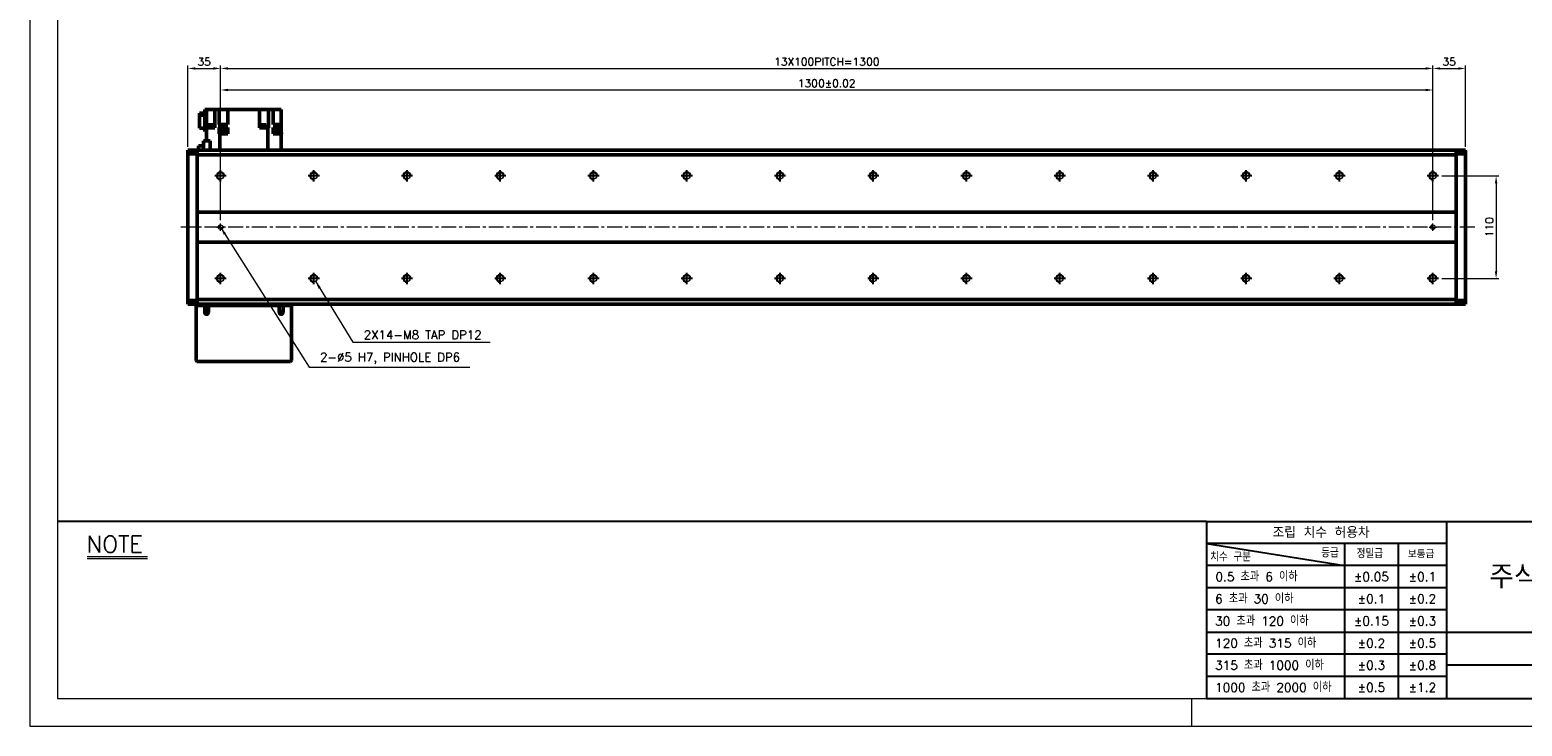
# Model space of a CAD drawing. Header units: millimetres. Extents: x 46547 to 49038, y 6223 to 10291.
# Tile 1 of 5: x 46547 to 48147, y 8529 to 9275. Entities that reach past the tile are written whole.
import ezdxf

# ---------------------------------------------------------------- set-up
doc = ezdxf.new("R2010")
doc.units = ezdxf.units.MM
doc.header["$LTSCALE"] = 0.5
doc.linetypes.add('CENTER', pattern=[50.8, 31.75, -6.35, 6.35, -6.35])
doc.layers.get('0').update_dxf_attribs({"lineweight": 20})
for name, color, linetype, lineweight in [('1', 1, 'CENTER', 13), ('4', 4, 'Continuous', 13), ('외형선(ISO)', 7, 'Continuous', 50)]:
    doc.layers.add(name, color=color, linetype=linetype, lineweight=lineweight)
for name, color, linetype in [('3', 3, 'Continuous'), ('C', 1, 'CENTER'), ('DIM', 4, 'Continuous')]:
    doc.layers.add(name, color=color, linetype=linetype)
doc.styles.add('DSR TEXT', font='romans.shx', dxfattribs={"bigfont": 'whgtxt.shx'})
doc.styles.get("Standard").update_dxf_attribs({"font": 'romans.shx', "bigfont": 'whgtxt.shx'})
doc.dimstyles.new('DSR', dxfattribs={"dimscale": 2, "dimtxt": 3, "dimasz": 3, "dimexe": 0.5, "dimexo": 0.5, "dimgap": 0.5, "dimtad": 1, "dimdsep": 46, "dimtxsty": 'Standard', "dimcen": 2.5, "dimclrd": 4, "dimclre": 4, "dimclrt": 2, "dimadec": 0, "dimazin": 2, "dimtfac": 1, "dimtmove": 0, "dimatfit": 3, "dimfxl": 0, "dimlwd": -1, "dimlwe": -1, "dimarcsym": 0})

# ---------------------------------------------------------------- blocks, each defined once
blk = doc.blocks.new('A$C13F00394')
for p, q in [((-202.34, 25.67), (-191.42, 25.67)), ((-202.34, 25.3), (-191.42, 25.3))]:
    blk.add_line(p, q)
at = {"layer": '3'}
for p, q in [((0, 32), (-207.68, 32)), ((0, 32), (202.32, 32)), ((0, 32), (0, 0)), ((43.43, 32), (43.43, 0)), ((0, 28), (25, 24)), ((43.43, 28), (0, 28)), ((25, 28), (25, 0)), ((34.7, 28), (34.7, 0)), ((43.43, 24), (0, 24)), ((43.43, 20), (0, 20)), ((43.43, 16), (0, 16)), ((0, 12), (129.32, 12)), ((43.43, 8), (0, 8)), ((97.32, 6), (43.43, 6)), ((43.43, 4), (0, 4)), ((0, 0), (202.32, 0))]:
    blk.add_line(p, q, dxfattribs=at)
at = {"color": 0, "style": 'DSR TEXT'}
for s, height, p in [('조립 치수 허용차', 2, (11.97, 29.02)), ('등급', 1.5, (20.77, 25.52)), ('정밀급', 1.5, (27.18, 25.37)), ('치수 구분', 1.5, (0.69, 24.78)), ('보통급', 1.3, (36.41, 25.38)), (' 0.5 초과 6 이하', 1.6, (0.56, 21.19)), (' 6 초과 30 이하', 1.6, (0.49, 17.19)), (' 30 초과 120 이하', 1.6, (0.49, 13.19)), (' 120 초과 315 이하', 1.6, (0.49, 9.19)), (' 315 초과 1000 이하', 1.6, (0.49, 5.19)), (' 1000 초과 2000 이하', 1.6, (0.49, 1.19))]:
    blk.add_text(s, height=height, dxfattribs=at).set_placement(p)
at = {"color": 7, "insert": (70.37, 22), "char_height": 4.2, "attachment_point": 5, "style": 'DSR TEXT'}
blk.add_mtext('주식회사 디에스알', dxfattribs=at)
at = {"color": 0, "char_height": 1.6, "attachment_point": 5, "style": 'DSR TEXT'}
for s, insert in [('%%P0.05', (29.85, 22)), ('%%P0.1', (39.07, 22)), ('%%P0.1', (29.85, 18)), ('%%P0.2', (39.07, 18)), ('%%P0.15', (29.85, 14)), ('%%P0.3', (39.07, 14)), ('%%P0.2', (29.85, 10)), ('%%P0.5', (39.07, 10)), ('%%P0.3', (29.85, 6)), ('%%P0.8', (39.07, 6)), ('%%P0.5', (29.85, 2)), ('%%P1.2', (39.07, 2))]:
    blk.add_mtext(s, dxfattribs=dict(at, insert=insert))
at = {"layer": '4', "color": 0, "style": 'DSR TEXT'}
blk.add_text('NOTE', height=3, dxfattribs=at).set_placement((-202.39, 26.38))
blk = doc.blocks.new('A$C1C1952E1')
at = {"color": 1}
blk.add_lwpolyline([(0, 0), (420, 0), (420, 297), (0, 297)], close=True, dxfattribs=at)
at = {"color": 3}
blk.add_lwpolyline([(5, 5), (415, 5), (415, 292), (5, 292)], close=True, dxfattribs=at)
blk = doc.blocks.new('A$C33E56CC6')
h = blk.add_hatch()
h.set_pattern_fill('ANSI31', color=256, style=0)
h.set_pattern_definition([(45, (-7065.45672, -6508.5399), (-0.0883883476, 0.0883883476), [])])
h.paths.add_polyline_path([(4, 6.5, 0.414214), (1.5, 4), (4, 4)])
h.paths.add_polyline_path([(6.5, 4), (4, 4), (4, 1.5, 0.414214)])
blk.add_circle((4, 4), 2.5)
at = {"layer": '1'}
for p, q in [((0, 4), (8, 4)), ((4, 0), (4, 8))]:
    blk.add_line(p, q, dxfattribs=at)
blk = doc.blocks.new('tap8')
blk.add_circle((0, 0), 3.4)
at = {"layer": 'C', "color": 1, "linetype": 'CENTER'}
for p, q in [((-6, 0), (6, 0)), ((0, -6), (0, 6))]:
    blk.add_line(p, q, dxfattribs=at)
at = {"layer": 'DIM', "color": 3}
blk.add_arc((0, 0), 4, 263.8455, 189.4314, dxfattribs=at)
blk = doc.blocks.new('*D112')
at = {"color": 1, "linetype": 'ByBlock'}
for p, q in [((48060.8, 9118.8), (48122, 9118.8)), ((48119, 9111), (48119, 9016.6)), ((48060.8, 9008.8), (48122, 9008.8))]:
    blk.add_line(p, q, dxfattribs=at)
at = {"color": 1}
for points in [[(48117.7, 9111), (48120.3, 9111), (48119, 9118.8)], [(48117.7, 9016.6), (48120.3, 9016.6), (48119, 9008.8)]]:
    blk.add_solid(points, dxfattribs=at)
at = {"layer": 'Defpoints', "color": 0}
for p in [(48057.2, 9118.8), (48057.2, 9008.8), (48119, 9008.8)]:
    blk.add_point(p, dxfattribs=at)
at = {"color": 3, "insert": (48111.8, 9063.8), "char_height": 8.4, "attachment_point": 5, "rotation": 90, "style": 'DSR TEXT'}
blk.add_mtext('110', dxfattribs=at)
blk = doc.blocks.new('*D113')
at = {"color": 1, "linetype": 'ByBlock'}
for p, q in [((46716.2, 9149.9), (46716.2, 9237)), ((46724, 9234), (46743.4, 9234)), ((46751.2, 9128.5), (46751.2, 9237))]:
    blk.add_line(p, q, dxfattribs=at)
at = {"color": 1}
for points in [[(46724, 9235.3), (46724, 9232.7), (46716.2, 9234)], [(46743.4, 9235.3), (46743.4, 9232.7), (46751.2, 9234)]]:
    blk.add_solid(points, dxfattribs=at)
at = {"layer": 'Defpoints', "color": 0}
for p in [(46751.2, 9234), (46716.2, 9146.3), (46751.2, 9124.9)]:
    blk.add_point(p, dxfattribs=at)
at = {"color": 3, "insert": (46733.7, 9241.2), "char_height": 8.4, "attachment_point": 5, "style": 'DSR TEXT'}
blk.add_mtext('35', dxfattribs=at)
blk = doc.blocks.new('*D114')
at = {"color": 1, "linetype": 'ByBlock'}
for p, q in [((46751.2, 9128.5), (46751.2, 9237)), ((46759, 9234), (48043.4, 9234)), ((48051.2, 9128.5), (48051.2, 9237))]:
    blk.add_line(p, q, dxfattribs=at)
at = {"color": 1}
for points in [[(46759, 9235.3), (46759, 9232.7), (46751.2, 9234)], [(48043.4, 9235.3), (48043.4, 9232.7), (48051.2, 9234)]]:
    blk.add_solid(points, dxfattribs=at)
at = {"layer": 'Defpoints', "color": 0}
for p in [(48051.2, 9234), (46751.2, 9124.9), (48051.2, 9124.9)]:
    blk.add_point(p, dxfattribs=at)
at = {"color": 3, "insert": (47401.2, 9241.2), "char_height": 8.4, "attachment_point": 5, "style": 'DSR TEXT'}
blk.add_mtext('13X100PITCH=1300', dxfattribs=at)
blk = doc.blocks.new('*D115')
at = {"color": 1, "linetype": 'ByBlock'}
for p, q in [((48051.2, 9128.5), (48051.2, 9237)), ((48059, 9234), (48078.4, 9234)), ((48086.2, 9149.9), (48086.2, 9237))]:
    blk.add_line(p, q, dxfattribs=at)
at = {"color": 1}
for points in [[(48059, 9235.3), (48059, 9232.7), (48051.2, 9234)], [(48078.4, 9235.3), (48078.4, 9232.7), (48086.2, 9234)]]:
    blk.add_solid(points, dxfattribs=at)
at = {"layer": 'Defpoints', "color": 0}
for p in [(48086.2, 9234), (48086.2, 9146.3), (48051.2, 9124.9)]:
    blk.add_point(p, dxfattribs=at)
at = {"color": 3, "insert": (48068.7, 9241.2), "char_height": 8.4, "attachment_point": 5, "style": 'DSR TEXT'}
blk.add_mtext('35', dxfattribs=at)
blk = doc.blocks.new('*D116')
at = {"color": 1, "linetype": 'ByBlock'}
for p, q in [((46751.2, 9071.4), (46751.2, 9213.9)), ((46759, 9210.9), (48043.4, 9210.9)), ((48051.2, 9071.4), (48051.2, 9213.9))]:
    blk.add_line(p, q, dxfattribs=at)
at = {"color": 1}
for points in [[(46759, 9212.2), (46759, 9209.6), (46751.2, 9210.9)], [(48043.4, 9212.2), (48043.4, 9209.6), (48051.2, 9210.9)]]:
    blk.add_solid(points, dxfattribs=at)
at = {"layer": 'Defpoints', "color": 0}
for p in [(48051.2, 9210.9), (46751.2, 9067.8), (48051.2, 9067.8)]:
    blk.add_point(p, dxfattribs=at)
at = {"color": 3, "insert": (47401.2, 9218.1), "char_height": 8.4, "attachment_point": 5, "style": 'DSR TEXT'}
blk.add_mtext('1300%%P0.02', dxfattribs=at)

msp = doc.modelspace()

# ---------------------------------------------------------------- linework, layer by layer
at = {"color": 1}
msp.add_line((47792.37032, 8558.65502), (47792.37032, 8528.99552), dxfattribs=at)
at = {"layer": '1'}
msp.add_line((48096.15234, 9063.84756), (46706.15234, 9063.84756), dxfattribs=at)
at = {"layer": '3'}
msp.add_line((47808.28287, 8558.65502), (49008.40982, 8558.65502), dxfattribs=at)
at = {"layer": '외형선(ISO)'}
for p, q in [((46734.15234, 9186.15315), (46728.65234, 9186.15315)), ((46728.65234, 9186.15315), (46728.65234, 9183.83763)), ((46734.15234, 9189.84756), (46736.15234, 9189.84756)), ((46734.15234, 9189.84756), (46734.15234, 9166.34756)), ((46736.15234, 9189.84756), (46736.15234, 9170.34756)), ((46740.55234, 9189.84756), (46736.15234, 9189.84756)), ((46745.05234, 9189.84756), (46740.55234, 9189.84756)), ((46749.81967, 9189.84756), (46745.05234, 9189.84756)), ((46745.05234, 9189.84756), (46745.05234, 9170.34756)), ((46749.81967, 9189.84756), (46749.83039, 9189.84756)), ((46749.83039, 9173.84756), (46749.83039, 9189.84756)), ((46749.83039, 9189.84756), (46754.95234, 9189.84756)), ((46758.95234, 9189.84756), (46754.95234, 9189.84756)), ((46758.95234, 9189.84756), (46792.85234, 9189.84756)), ((46758.95234, 9173.84756), (46758.95234, 9189.84756)), ((46792.85234, 9170.34756), (46792.85234, 9189.84756)), ((46797.35234, 9189.84756), (46792.85234, 9189.84756)), ((46797.35234, 9189.84756), (46802.51945, 9189.84756)), ((46807.59618, 9189.84756), (46802.51945, 9189.84756)), ((46802.51945, 9170.34756), (46802.51945, 9189.84756)), ((46807.59618, 9189.84756), (46807.75234, 9189.84756)), ((46807.75234, 9173.84756), (46807.75234, 9189.84756)), ((46811.75234, 9189.84756), (46807.75234, 9189.84756)), ((46811.75234, 9189.84756), (46816.15234, 9189.84756)), ((46816.15234, 9189.84756), (46816.15234, 9173.84756)), ((46728.65234, 9183.83763), (46734.15234, 9183.83763)), ((46728.65234, 9183.83763), (46728.65234, 9169.94198)), ((46728.65234, 9169.94198), (46734.15234, 9169.94198)), ((46736.15234, 9156.49756), (46736.15234, 9170.34756)), ((46736.15234, 9170.34756), (46744.70849, 9170.34756)), ((46737.5914, 9170.84756), (46743.5914, 9170.84756)), ((46737.5914, 9170.84756), (46737.5914, 9170.34756)), ((46737.6414, 9171.54756), (46743.5414, 9171.54756)), ((46737.6414, 9171.54756), (46737.6414, 9170.84756)), ((46737.8414, 9173.54756), (46743.3414, 9173.54756)), ((46737.8414, 9173.54756), (46737.8414, 9171.54756)), ((46743.3414, 9173.54756), (46743.3414, 9171.54756)), ((46743.5414, 9171.54756), (46743.5414, 9170.84756)), ((46743.5914, 9170.84756), (46743.5914, 9170.34756)), ((46745.05234, 9170.34756), (46744.70849, 9170.34756)), ((46749.83039, 9173.84756), (46750.48615, 9173.84756)), ((46749.83039, 9170.84756), (46749.83039, 9165.84756)), ((46750.48615, 9170.84756), (46749.83039, 9170.84756)), ((46750.48615, 9173.84756), (46758.95234, 9173.84756)), ((46750.48615, 9170.84756), (46750.48615, 9173.84756)), ((46758.95234, 9170.84756), (46750.48615, 9170.84756)), ((46758.95234, 9170.84756), (46758.95234, 9165.84756)), ((46801.81852, 9170.34756), (46792.85234, 9170.34756)), ((46794.35091, 9170.84756), (46800.35091, 9170.84756)), ((46794.35091, 9170.84756), (46794.35091, 9170.34756)), ((46794.40091, 9171.54756), (46800.30091, 9171.54756)), ((46794.40091, 9171.54756), (46794.40091, 9170.84756)), ((46794.60091, 9173.54756), (46800.10091, 9173.54756)), ((46794.60091, 9173.54756), (46794.60091, 9171.54756)), ((46800.10091, 9173.54756), (46800.10091, 9171.54756)), ((46800.30091, 9171.54756), (46800.30091, 9170.84756)), ((46800.35091, 9170.84756), (46800.35091, 9170.34756)), ((46801.81852, 9146.34756), (46801.81852, 9170.34756)), ((46801.81852, 9170.34756), (46802.48501, 9170.34756)), ((46802.51945, 9170.34756), (46802.48501, 9170.34756)), ((46807.75234, 9173.84756), (46816.15234, 9173.84756)), ((46807.75234, 9165.84756), (46807.75234, 9170.84756)), ((46816.15234, 9170.84756), (46807.75234, 9170.84756)), ((46816.15234, 9170.84756), (46816.15234, 9173.84756)), ((46816.15234, 9165.84756), (46816.15234, 9170.84756)), ((46732.75234, 9156.49756), (46740.18089, 9156.49756)), ((46732.75234, 9146.34756), (46732.75234, 9156.49756)), ((46734.15234, 9166.34756), (46736.15234, 9166.34756)), ((46735.93244, 9164.84756), (46736.15234, 9164.84756)), ((46735.93244, 9163.84756), (46735.93244, 9164.84756)), ((46736.15234, 9163.84756), (46735.93244, 9163.84756)), ((46740.18089, 9156.49756), (46740.18089, 9146.34756)), ((46749.8277, 9165.84756), (46749.8277, 9163.84756)), ((46749.83039, 9165.84756), (46749.8277, 9165.84756)), ((46749.8277, 9163.84756), (46750.48615, 9163.84756)), ((46750.94172, 9165.84756), (46749.83039, 9165.84756)), ((46750.48615, 9163.84756), (46753.16779, 9163.84756)), ((46750.48615, 9163.84756), (46750.48615, 9146.34756)), ((46750.64172, 9164.84756), (46758.24172, 9164.84756)), ((46750.64172, 9163.84756), (46750.64172, 9164.84756)), ((46750.94172, 9167.44756), (46757.94172, 9167.44756)), ((46750.94172, 9164.84756), (46750.94172, 9167.44756)), ((46755.71564, 9163.84756), (46753.16779, 9163.84756)), ((46755.71564, 9163.84756), (46758.95376, 9163.84756)), ((46757.94172, 9164.84756), (46757.94172, 9167.44756)), ((46757.94172, 9165.84756), (46758.95234, 9165.84756)), ((46758.24172, 9163.84756), (46758.24172, 9164.84756)), ((46758.95376, 9165.84756), (46758.95234, 9165.84756)), ((46758.95376, 9165.84756), (46758.95376, 9163.84756)), ((46807.71328, 9163.84756), (46807.71328, 9165.84756)), ((46807.75234, 9165.84756), (46807.71328, 9165.84756)), ((46807.71328, 9163.84756), (46816.15234, 9163.84756)), ((46807.75234, 9165.84756), (46809.07224, 9165.84756)), ((46808.77224, 9164.84756), (46816.37224, 9164.84756)), ((46808.77224, 9163.84756), (46808.77224, 9164.84756)), ((46809.07224, 9167.44756), (46816.07224, 9167.44756)), ((46809.07224, 9164.84756), (46809.07224, 9167.44756)), ((46816.07224, 9164.84756), (46816.07224, 9167.44756)), ((46816.15234, 9165.84756), (46816.07224, 9165.84756)), ((46816.15234, 9165.84756), (46816.15234, 9164.84756)), ((46816.15234, 9146.34756), (46816.15234, 9163.84756)), ((46816.37224, 9163.84756), (46816.15234, 9163.84756)), ((46816.37224, 9163.84756), (46816.37224, 9164.84756)), ((46716.15234, 9146.34756), (46716.15234, 9145.46888)), ((46726.15234, 9146.34756), (46716.15234, 9146.34756)), ((46716.15234, 9142.34756), (46716.15234, 9145.46888)), ((46716.15234, 9142.34756), (46726.15234, 9142.34756)), ((46716.15234, 8985.34756), (46716.15234, 9142.34756)), ((46726.15234, 9146.34756), (46726.15234, 9145.46889)), ((46726.15234, 9146.34756), (48076.15234, 9146.34756)), ((46726.15234, 9145.46888), (46726.15234, 9146.34756)), ((46726.15234, 9141.34756), (46726.15234, 9145.46889)), ((46726.15234, 9145.46888), (46726.15234, 9142.34756)), ((46726.15234, 9079.84756), (46726.15234, 9141.34756)), ((46726.15234, 9141.34756), (48076.15234, 9141.34756)), ((46727.35234, 9151.17256), (46732.75234, 9151.17256)), ((46727.35234, 9151.17256), (46727.35234, 9146.34756)), ((48076.15234, 9145.46889), (48076.15234, 9146.34756)), ((48076.15234, 9146.34756), (48076.15234, 9145.46889)), ((48076.15234, 9146.34756), (48086.15234, 9146.34756)), ((48076.15234, 9145.46889), (48076.15234, 9141.34756)), ((48076.15234, 9142.34756), (48076.15234, 9145.46889)), ((48076.15234, 9142.34756), (48086.15234, 9142.34756)), ((48076.15234, 9141.34756), (48076.15234, 9079.84756)), ((48086.15234, 9145.46889), (48086.15234, 9146.34756)), ((48086.15234, 9145.46889), (48086.15234, 9142.34756)), ((48086.15234, 9142.34756), (48086.15234, 8985.34756)), ((46726.15234, 9078.99401), (46726.15234, 9079.84756)), ((48076.15234, 9079.84756), (46726.15234, 9079.84756)), ((46726.15234, 9078.64046), (46726.15234, 9078.99401)), ((46726.15234, 9049.05467), (46726.15234, 9078.64046)), ((46726.15234, 9078.64046), (46726.15234, 9049.05467)), ((48076.15234, 9079.84756), (48076.15234, 9078.99401)), ((48076.15234, 9078.99401), (48076.15234, 9078.64046)), ((48076.15234, 9078.64046), (48076.15234, 9049.05467)), ((48076.15234, 9049.05467), (48076.15234, 9078.64046)), ((46726.15234, 9048.70112), (46726.15234, 9049.05467)), ((46726.15234, 9047.84756), (46726.15234, 9048.70112)), ((46726.15234, 8986.34756), (46726.15234, 9047.84756)), ((46726.15234, 9047.84756), (48076.15234, 9047.84756)), ((48076.15234, 9049.05467), (48076.15234, 9048.70112)), ((48076.15234, 9048.70112), (48076.15234, 9047.84756)), ((48076.15234, 9047.84756), (48076.15234, 8986.34756)), ((46726.15234, 8985.34756), (46716.15234, 8985.34756)), ((46716.15234, 8982.22624), (46716.15234, 8985.34756)), ((46716.15234, 8982.22624), (46716.15234, 8981.34756)), ((46726.15234, 8981.34756), (46716.15234, 8981.34756)), ((46725.15234, 8979.84756), (46726.15234, 8979.84756)), ((46725.15234, 8979.84756), (46725.15234, 8920.84756)), ((46726.15234, 8982.22624), (46726.15234, 8986.34756)), ((48076.15234, 8986.34756), (46726.15234, 8986.34756)), ((46726.15234, 8985.34756), (46726.15234, 8982.22624)), ((46726.15234, 8982.22624), (46726.15234, 8981.34756)), ((46726.15234, 8981.34756), (46726.15234, 8982.22624)), ((46726.15234, 8981.34756), (48076.15234, 8981.34756)), ((46726.15234, 8979.84756), (46726.15234, 8981.34756)), ((46726.15234, 8979.84756), (46734.15234, 8979.84756)), ((46734.15234, 8979.84756), (46738.15234, 8979.84756)), ((46734.15234, 8972.34756), (46734.15234, 8979.84756)), ((46738.15234, 8979.84756), (46738.15234, 8972.34756)), ((46738.15234, 8979.84756), (46814.15234, 8979.84756)), ((46814.15234, 8979.84756), (46818.15234, 8979.84756)), ((46814.15234, 8972.34756), (46814.15234, 8979.84756)), ((46818.15234, 8979.84756), (46818.15234, 8972.34756)), ((46818.15234, 8979.84756), (46826.15234, 8979.84756)), ((46826.15234, 8979.84756), (46826.15234, 8981.34756)), ((46826.15234, 8979.84756), (46827.15234, 8979.84756)), ((46827.15234, 8920.84756), (46827.15234, 8979.84756)), ((48076.15234, 8986.34756), (48076.15234, 8982.22624)), ((48086.15234, 8985.34756), (48076.15234, 8985.34756)), ((48076.15234, 8982.22624), (48076.15234, 8985.34756)), ((48076.15234, 8981.34756), (48076.15234, 8982.22624)), ((48076.15234, 8982.22624), (48076.15234, 8981.34756)), ((48076.15234, 8981.34756), (48086.15234, 8981.34756)), ((48086.15234, 8985.34756), (48086.15234, 8982.22624)), ((48086.15234, 8981.34756), (48086.15234, 8982.22624)), ((46726.15234, 8919.84756), (46826.15234, 8919.84756))]:
    msp.add_line(p, q, dxfattribs=at)
for centre in [(46736.15234, 8972.34756), (46816.15234, 8972.34756)]:
    msp.add_circle(centre, 1.2295, dxfattribs=at)
for centre, radius, start, end in [((46736.15234, 8972.34756), 2, 180, 0), ((46816.15234, 8972.34756), 2, 180, 0), ((46726.15234, 8920.84756), 1, 180, 270), ((46826.15234, 8920.84756), 1, 270, 0)]:
    msp.add_arc(centre, radius, start, end, dxfattribs=at)

# ---------------------------------------------------------------- block references
at = {"xscale": 5.931900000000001, "yscale": 5.931900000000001, "zscale": 5.931900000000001}
for name, p in [('A$C1C1952E1', (46546.67132, 8528.99552)), ('A$C13F00394', (47808.28288, 8558.65502))]:
    msp.add_blockref(name, p, dxfattribs=at)
at = {"rotation": 90}
for p in [(46751.15234, 9118.84756), (46851.15234, 9118.84756), (46951.15234, 9118.84756), (47051.15234, 9118.84756), (47151.15234, 9118.84756), (47251.15234, 9118.84756), (47351.15234, 9118.84756), (47451.15234, 9118.84756), (47551.15234, 9118.84756), (47651.15234, 9118.84756), (47751.15234, 9118.84756), (47851.15234, 9118.84756), (47951.15234, 9118.84756), (48051.15234, 9118.84756), (46751.15234, 9008.84756), (46851.15234, 9008.84756), (46951.15234, 9008.84756), (47051.15234, 9008.84756), (47151.15234, 9008.84756), (47251.15234, 9008.84756), (47351.15234, 9008.84756), (47451.15234, 9008.84756), (47551.15234, 9008.84756), (47651.15234, 9008.84756), (47751.15234, 9008.84756), (47851.15234, 9008.84756), (47951.15234, 9008.84756), (48051.15234, 9008.84756)]:
    msp.add_blockref('tap8', p, dxfattribs=at)
for p in [(46747.15233, 9059.84757), (48047.15233, 9059.84757)]:
    msp.add_blockref('A$C33E56CC6', p)

# ---------------------------------------------------------------- texts
at = {"color": 3, "char_height": 9.24, "attachment_point": 7, "style": 'DSR TEXT'}
for s, insert in [('2X14-M8 TAP DP12', (46904.76964, 8943.82565)), ('2-%%C5 H7, PINHOLE DP6', (46857.93099, 8917.05101))]:
    msp.add_mtext(s, dxfattribs=dict(at, insert=insert))

# ---------------------------------------------------------------- dimensions: what is measured, and where the dimension line sits
for base, p1, p2, picture, middle in [((46751.15234, 9234.0085), (46716.15234, 9146.34756), (46751.15234, 9124.89454), '*D113', (46733.65234, 9241.2085)), ((48086.15234, 9234.0085), (48051.15234, 9124.89454), (48086.15234, 9146.34756), '*D115', (48068.65234, 9241.2085))]:
    dim = msp.add_linear_dim(base=base, p1=p1, p2=p2, dimstyle='DSR', override={"dimscale": 3, "dimtxt": 2.8, "dimasz": 2.600136, "dimexe": 1, "dimexo": 1.2, "dimgap": 1, "dimdec": 4, "dimtxsty": 'DSR TEXT', "dimclrd": 1, "dimclre": 1, "dimclrt": 3, "dimtdec": 4, "dimtix": 1})
    dim.commit()
    dim.dimension.update_dxf_attribs({"geometry": picture, "text_midpoint": middle})
for base, p1, p2, text, picture, middle in [((48051.15234, 9234.0085), (46751.15234, 9124.89454), (48051.15234, 9124.89454), '13X100PITCH=<>', '*D114', (47401.15234, 9241.2085)), ((48051.15234, 9210.88256), (46751.15234, 9067.84756), (48051.15234, 9067.84756), '<>%%P0.02', '*D116', (47401.15234, 9218.08256))]:
    dim = msp.add_linear_dim(base=base, p1=p1, p2=p2, text=text, dimstyle='DSR', override={"dimscale": 3, "dimtxt": 2.8, "dimasz": 2.600136, "dimexe": 1, "dimexo": 1.2, "dimgap": 1, "dimdec": 4, "dimtxsty": 'DSR TEXT', "dimclrd": 1, "dimclre": 1, "dimclrt": 3, "dimtdec": 4, "dimtix": 1})
    dim.commit()
    dim.dimension.update_dxf_attribs({"geometry": picture, "text_midpoint": middle})
dim = msp.add_linear_dim(base=(48119.02754, 9008.84756), p1=(48057.19931, 9118.84756), p2=(48057.19931, 9008.84756), angle=90, dimstyle='DSR', override={"dimscale": 3, "dimtxt": 2.8, "dimasz": 2.600136, "dimexe": 1, "dimexo": 1.2, "dimgap": 1, "dimdec": 4, "dimtxsty": 'DSR TEXT', "dimclrd": 1, "dimclre": 1, "dimclrt": 3, "dimtdec": 4, "dimtix": 1})
dim.commit()
dim.dimension.update_dxf_attribs({"geometry": '*D112', "text_midpoint": (48111.82754, 9063.84756)})

# ---------------------------------------------------------------- leaders
at = {"annotation_type": 0, "has_hookline": 1, "hookline_direction": 0}
for points, text_width in [([(46751.15234, 9063.84756), (46846.05055, 8913.75101), (46854.63099, 8913.75101)], 160.4625), ([(46853.017, 9006.0045), (46892.88919, 8940.52565), (46901.46964, 8940.52565)], 135.575)]:
    msp.add_leader(points, dimstyle='DSR', override={"dimscale": 3.3, "dimtxt": 2.8, "dimasz": 2.600136, "dimexe": 1, "dimexo": 1.2, "dimgap": 1, "dimdec": 4, "dimtxsty": 'DSR TEXT', "dimclrd": 1, "dimclre": 1, "dimclrt": 3, "dimtdec": 4, "dimtix": 1}, dxfattribs=dict(at, text_width=text_width))

doc.saveas('drawing.dxf')
